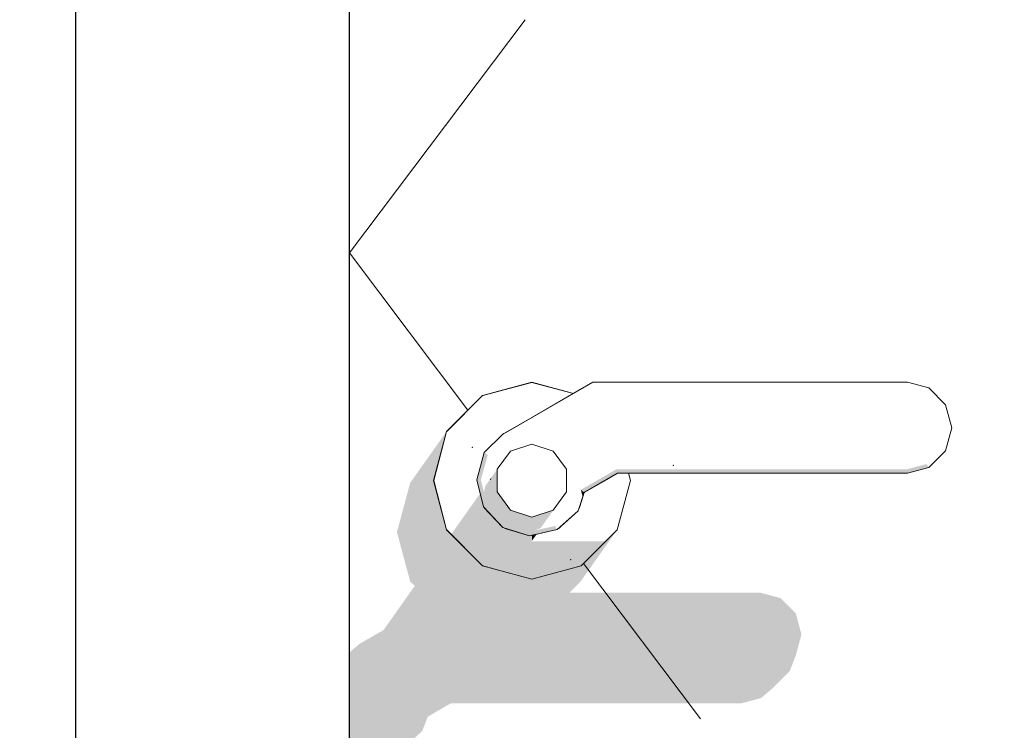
# Model space of a CAD drawing. Header units: millimetres. Extents: x -545704 to -529017, y -3380 to 6527.
# Tile 11 of 15: x -532410 to -532140, y 932 to 1126. Entities that reach past the tile are written whole.
import ezdxf

# ---------------------------------------------------------------- set-up
doc = ezdxf.new("R2010")
doc.units = ezdxf.units.MM
doc.header["$MEASUREMENT"] = 0
doc.linetypes.add('Wipeout_Contour', pattern=[1000, 0, -1000])
for name, color, linetype in [('4 - ZDIVO - STĚNY NOSNÉ.3D', 7, 'Continuous'), ('Otvory – Dveře', 7, 'Continuous'), ('Výplně - Povrchové', 7, 'Continuous')]:
    doc.layers.add(name, color=color, linetype=linetype)

# ---------------------------------------------------------------- blocks, each defined once
blk = doc.blocks.new('Řez_26', base_point=(-1697940.48, 0))
at = {"color": 254, "linetype": 'Wipeout_Contour', "lineweight": 0, "ltscale": 4255268.294333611}
blk.add_wipeout([(-531139.61, 2800), (-532644.22, 2800), (-532644.22, 0), (-532394.22, 0), (-532394.22, 2200), (-531444.22, 2200), (-531444.22, 0), (-531139.61, 0)], dxfattribs=at).dxf.layer = 'Výplně - Povrchové'
blk = doc.blocks.new('Řez_29', base_point=(-1697940.48, 0))
at = {"color": 254, "linetype": 'Wipeout_Contour', "lineweight": 0, "ltscale": 2129435.357397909}
blk.add_wipeout([(-532394.22, 0), (-532319.22, 0), (-532319.22, 2125), (-532394.22, 2125)], dxfattribs=at).dxf.layer = 'Výplně - Povrchové'
at = {"color": 254, "linetype": 'Wipeout_Contour', "lineweight": 0, "ltscale": 2128841.198474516}
blk.add_wipeout([(-532166.22, 1027), (-532252.47, 1027), (-532252.17, 1025.9), (-532166.37, 1025.9)], dxfattribs=at).dxf.layer = 'Výplně - Povrchové'
at = {"color": 254, "linetype": 'Wipeout_Contour', "lineweight": 0, "ltscale": 2128625.687286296}
blk.add_wipeout([(-532154.09, 1014.5), (-532155.78, 1020.82), (-532156.76, 1020.25), (-532155.22, 1014.5)], dxfattribs=at).dxf.layer = 'Výplně - Povrchové'
at = {"color": 254, "linetype": 'Wipeout_Contour', "lineweight": 0, "ltscale": 1596832.409831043}
blk.add_wipeout([(-532276.4, 1013.18), (-532276.77, 1013.08), (-532276.72, 1012.99)], dxfattribs=at).dxf.layer = 'Výplně - Povrchové'
at = {"color": 254, "linetype": 'Wipeout_Contour', "lineweight": 0, "ltscale": 1596855.741645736}
blk.add_wipeout([(-532284.32, 1000), (-532284.28, 1000), (-532284.3, 1000.07)], dxfattribs=at).dxf.layer = 'Výplně - Povrchové'
at = {"color": 254, "linetype": 'Wipeout_Contour', "lineweight": 0, "ltscale": 1596849.520761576}
blk.add_wipeout([(-532282.33, 992.58), (-532282.3, 992.45), (-532282.24, 992.48)], dxfattribs=at).dxf.layer = 'Výplně - Povrchové'
at = {"color": 254, "linetype": 'Wipeout_Contour', "lineweight": 0, "ltscale": 2129028.756364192}
blk.add_wipeout([(-532256.41, 992.18), (-532256.14, 992.45), (-532256.23, 992.5), (-532256.34, 992.39)], dxfattribs=at).dxf.layer = 'Výplně - Povrchové'
at = {"color": 254, "linetype": 'Wipeout_Contour', "lineweight": 0, "ltscale": 1596833.389152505}
blk.add_wipeout([(-532276.72, 987), (-532276.91, 987.06), (-532276.77, 986.92)], dxfattribs=at).dxf.layer = 'Výplně - Povrchové'
at = {"color": 254, "linetype": 'Wipeout_Contour', "lineweight": 0, "ltscale": 2129051.194573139}
blk.add_wipeout([(-532261.98, 986.84), (-532261.67, 986.92), (-532261.72, 987.01), (-532261.82, 986.98)], dxfattribs=at).dxf.layer = 'Výplně - Povrchové'
at = {"color": 254, "linetype": 'Wipeout_Contour', "lineweight": 0, "ltscale": 2129081.639140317}
blk.add_wipeout([(-532269.26, 985.01), (-532269.47, 984.97), (-532269.22, 984.9), (-532269.22, 985)], dxfattribs=at).dxf.layer = 'Výplně - Povrchové'
at = {"layer": 'Otvory – Dveře', "linetype": 'Continuous', "lineweight": 0, "true_color": 0x000000}
for points in [[(-532276.72, 987), (-532276.91, 987.06), (-532276.77, 986.92)], [(-532269.26, 985.01), (-532269.47, 984.97), (-532269.22, 984.9), (-532269.22, 985)]]:
    blk.add_hatch(color=18, dxfattribs=at).paths.add_polyline_path(points)
at = {"layer": 'Otvory – Dveře', "color": 7, "linetype": 'Continuous', "lineweight": 30}
blk.add_line((-532394.22, 0), (-532394.22, 2200), dxfattribs=at)
at = {"layer": 'Otvory – Dveře', "color": 181, "linetype": 'Continuous', "lineweight": 30, "true_color": 0x9e3eff}
blk.add_line((-532319.22, 0), (-532319.22, 2125), dxfattribs=at)
at = {"layer": 'Otvory – Dveře', "color": 5, "linetype": 'Continuous', "lineweight": 0, "true_color": 0x1c1cff}
blk.add_line((-532271.1, 1126.41), (-532319.22, 1062.5), dxfattribs=at)
at = {"color": 254, "linetype": 'Wipeout_Contour', "lineweight": 0, "ltscale": 2128840.675212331}
blk.add_wipeout([(-532166.37, 1025.9), (-532252.17, 1025.9), (-532251.46, 1023.25), (-532166.72, 1023.25)], dxfattribs=at).dxf.layer = 'Výplně - Povrchové'
at = {"color": 254, "linetype": 'Wipeout_Contour', "lineweight": 0, "ltscale": 2128637.766785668}
blk.add_wipeout([(-532155.78, 1020.82), (-532160.4, 1025.44), (-532160.97, 1024.46), (-532156.76, 1020.25)], dxfattribs=at).dxf.layer = 'Výplně - Povrchové'
at = {"color": 254, "linetype": 'Wipeout_Contour', "lineweight": 0, "ltscale": 1596833.767070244}
blk.add_wipeout([(-532276.77, 1013.08), (-532277.04, 1012.8), (-532276.72, 1012.99)], dxfattribs=at).dxf.layer = 'Výplně - Povrchové'
at = {"color": 254, "linetype": 'Wipeout_Contour', "lineweight": 0, "ltscale": 2128625.641633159}
blk.add_wipeout([(-532155.78, 1008.18), (-532154.09, 1014.5), (-532155.22, 1014.5), (-532156.76, 1008.75)], dxfattribs=at).dxf.layer = 'Výplně - Povrchové'
at = {"color": 254, "linetype": 'Wipeout_Contour', "lineweight": 0, "ltscale": 1596854.889679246}
blk.add_wipeout([(-532284.32, 1000), (-532283.89, 998.4), (-532284.28, 1000)], dxfattribs=at).dxf.layer = 'Výplně - Povrchové'
at = {"color": 254, "linetype": 'Wipeout_Contour', "lineweight": 0, "ltscale": 2129026.916285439}
blk.add_wipeout([(-532256.23, 992.5), (-532256.14, 992.45), (-532255.43, 995.12), (-532255.93, 993.62)], dxfattribs=at).dxf.layer = 'Výplně - Povrchové'
at = {"color": 254, "linetype": 'Wipeout_Contour', "lineweight": 0, "ltscale": 1596847.587362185}
blk.add_wipeout([(-532282.3, 992.45), (-532280.74, 990.9), (-532282.24, 992.48)], dxfattribs=at).dxf.layer = 'Výplně - Povrchové'
at = {"color": 254, "linetype": 'Wipeout_Contour', "lineweight": 0, "ltscale": 2129047.245165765}
blk.add_wipeout([(-532261.72, 987.01), (-532261.67, 986.92), (-532259.75, 988.84), (-532261.1, 987.62)], dxfattribs=at).dxf.layer = 'Výplně - Povrchové'
at = {"layer": 'Otvory – Dveře', "linetype": 'Continuous', "lineweight": 0, "true_color": 0x000000}
blk.add_hatch(color=18, dxfattribs=at).paths.add_polyline_path([(-532282.3, 992.45), (-532280.74, 990.9), (-532282.24, 992.48)])
at = {"color": 254, "linetype": 'Wipeout_Contour', "lineweight": 0, "ltscale": 2661379.550123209}
blk.add_wipeout([(-532269.22, 1026.9), (-532282.67, 1023.3), (-532276.77, 1013.08), (-532276.4, 1013.18), (-532269.22, 1017.32)], dxfattribs=at).dxf.layer = 'Výplně - Povrchové'
at = {"color": 254, "linetype": 'Wipeout_Contour', "lineweight": 0, "ltscale": 2128657.851010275}
blk.add_wipeout([(-532160.4, 1025.44), (-532166.22, 1027), (-532166.37, 1025.9), (-532160.97, 1024.46)], dxfattribs=at).dxf.layer = 'Výplně - Povrchové'
at = {"color": 254, "linetype": 'Wipeout_Contour', "lineweight": 0, "ltscale": 2128632.890099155}
blk.add_wipeout([(-532155.22, 1014.5), (-532156.76, 1020.25), (-532159.14, 1018.87), (-532157.97, 1014.5)], dxfattribs=at).dxf.layer = 'Výplně - Povrchové'
at = {"color": 254, "linetype": 'Wipeout_Contour', "lineweight": 0, "ltscale": 2128637.641427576}
blk.add_wipeout([(-532160.4, 1003.56), (-532155.78, 1008.18), (-532156.76, 1008.75), (-532160.97, 1004.54)], dxfattribs=at).dxf.layer = 'Výplně - Povrchové'
at = {"color": 254, "linetype": 'Wipeout_Contour', "lineweight": 0, "ltscale": 1596830.137304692}
blk.add_wipeout([(-532276.77, 986.92), (-532274.38, 986.28), (-532276.72, 987)], dxfattribs=at).dxf.layer = 'Výplně - Povrchové'
at = {"color": 254, "linetype": 'Wipeout_Contour', "lineweight": 0, "ltscale": 2129076.721881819}
blk.add_wipeout([(-532269.22, 985), (-532269.22, 984.9), (-532266.68, 985.58), (-532268.78, 985.12)], dxfattribs=at).dxf.layer = 'Výplně - Povrchové'
at = {"layer": 'Otvory – Dveře', "linetype": 'Continuous', "lineweight": 0, "true_color": 0x000000}
blk.add_hatch(color=18, dxfattribs=at).paths.add_polyline_path([(-532276.77, 986.92), (-532274.38, 986.28), (-532276.72, 987)])
at = {"color": 254, "linetype": 'Wipeout_Contour', "lineweight": 0, "ltscale": 1596798.779673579}
blk.add_wipeout([(-532269.22, 1026.9), (-532269.22, 1017.32), (-532257.89, 1023.87)], dxfattribs=at).dxf.layer = 'Výplně - Povrchové'
at = {"color": 254, "linetype": 'Wipeout_Contour', "lineweight": 0, "ltscale": 3725978.812458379}
blk.add_wipeout([(-532292.51, 1013.45), (-532282.29, 1007.56), (-532282.26, 1007.67), (-532277.14, 1012.75), (-532277.04, 1012.8), (-532276.77, 1013.08), (-532282.67, 1023.3)], dxfattribs=at).dxf.layer = 'Výplně - Povrchové'
at = {"color": 254, "linetype": 'Wipeout_Contour', "lineweight": 0, "ltscale": 2128642.959783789}
blk.add_wipeout([(-532156.76, 1020.25), (-532160.97, 1024.46), (-532162.34, 1022.08), (-532159.14, 1018.87)], dxfattribs=at).dxf.layer = 'Výplně - Povrchové'
at = {"color": 254, "linetype": 'Wipeout_Contour', "lineweight": 0, "ltscale": 2128632.852414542}
blk.add_wipeout([(-532156.76, 1008.75), (-532155.22, 1014.5), (-532157.97, 1014.5), (-532159.14, 1010.12)], dxfattribs=at).dxf.layer = 'Výplně - Povrchové'
at = {"layer": 'Otvory – Dveře', "color": 181, "linetype": 'Continuous', "lineweight": 0, "true_color": 0x9e3eff}
blk.add_line((-532154.09, 1014.5), (-532155.78, 1020.82), dxfattribs=at)
at = {"color": 254, "linetype": 'Wipeout_Contour', "lineweight": 0, "ltscale": 2129107.777584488}
blk.add_wipeout([(-532282.67, 1023.3), (-532269.22, 1026.9), (-532269.22, 1027), (-532282.72, 1023.38)], dxfattribs=at).dxf.layer = 'Výplně - Povrchové'
at = {"color": 254, "linetype": 'Wipeout_Contour', "lineweight": 0, "ltscale": 2128660.165003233}
blk.add_wipeout([(-532160.97, 1024.46), (-532166.37, 1025.9), (-532166.72, 1023.25), (-532162.34, 1022.08)], dxfattribs=at).dxf.layer = 'Výplně - Povrchové'
at = {"color": 254, "linetype": 'Wipeout_Contour', "lineweight": 0, "ltscale": 3726014.212197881}
blk.add_wipeout([(-532292.51, 1013.45), (-532296.12, 1000), (-532284.32, 1000), (-532284.3, 1000.07), (-532284.34, 1000.25), (-532282.38, 1007.25), (-532282.3, 1007.55)], dxfattribs=at).dxf.layer = 'Výplně - Povrchové'
at = {"layer": 'Otvory – Dveře', "color": 181, "linetype": 'Continuous', "lineweight": 0, "true_color": 0x9e3eff}
for p, q in [((-532160.4, 1025.44), (-532166.22, 1027)), ((-532155.78, 1020.82), (-532160.4, 1025.44))]:
    blk.add_line(p, q, dxfattribs=at)
at = {"layer": 'Otvory – Dveře', "color": 7, "linetype": 'Continuous', "lineweight": 0}
blk.add_point((-532285.56, 1009.13), dxfattribs=at)
at = {"color": 254, "linetype": 'Wipeout_Contour', "lineweight": 0, "ltscale": 2129058.048421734}
blk.add_wipeout([(-532269.22, 1026.9), (-532257.89, 1023.87), (-532257.78, 1023.93), (-532269.22, 1027)], dxfattribs=at).dxf.layer = 'Výplně - Povrchové'
at = {"color": 254, "linetype": 'Wipeout_Contour', "lineweight": 0, "ltscale": 2129154.404594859}
blk.add_wipeout([(-532292.51, 1013.45), (-532282.67, 1023.3), (-532282.72, 1023.38), (-532292.6, 1013.5)], dxfattribs=at).dxf.layer = 'Výplně - Povrchové'
at = {"color": 254, "linetype": 'Wipeout_Contour', "lineweight": 0, "ltscale": 3726011.958338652}
blk.add_wipeout([(-532284.32, 1000), (-532296.12, 1000), (-532292.51, 986.55), (-532282.3, 992.45), (-532282.33, 992.58), (-532282.5, 992.76), (-532283.89, 998.4)], dxfattribs=at).dxf.layer = 'Výplně - Povrchové'
at = {"layer": 'Otvory – Dveře', "color": 5, "linetype": 'Continuous', "lineweight": 0, "true_color": 0x1c1cff}
blk.add_line((-532286.74, 1019.36), (-532319.22, 1062.5), dxfattribs=at)
at = {"color": 254, "linetype": 'Wipeout_Contour', "lineweight": 0, "ltscale": 2129062.170070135}
blk.add_wipeout([(-532252.47, 1027), (-532277.14, 1012.75), (-532276.47, 1011.87), (-532252.17, 1025.9)], dxfattribs=at).dxf.layer = 'Výplně - Povrchové'
at = {"color": 254, "linetype": 'Wipeout_Contour', "lineweight": 0, "ltscale": 2129181.265760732}
blk.add_wipeout([(-532296.12, 1000), (-532292.51, 1013.45), (-532292.6, 1013.5), (-532296.22, 1000)], dxfattribs=at).dxf.layer = 'Výplně - Povrchové'
at = {"color": 254, "linetype": 'Wipeout_Contour', "lineweight": 0, "ltscale": 2129134.927497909}
blk.add_wipeout([(-532282.26, 1007.67), (-532284.34, 1000.25), (-532283.21, 1000.23), (-532281.28, 1007.09)], dxfattribs=at).dxf.layer = 'Výplně - Povrchové'
at = {"color": 254, "linetype": 'Wipeout_Contour', "lineweight": 0, "ltscale": 3725976.99435836}
blk.add_wipeout([(-532282.3, 992.45), (-532292.51, 986.55), (-532282.67, 976.7), (-532276.77, 986.92), (-532276.91, 987.06), (-532277.21, 987.15), (-532280.74, 990.9)], dxfattribs=at).dxf.layer = 'Výplně - Povrchové'
at = {"layer": 'Otvory – Dveře', "linetype": 'Continuous', "lineweight": 0, "true_color": 0x000000}
blk.add_hatch(color=18, dxfattribs=at).paths.add_polyline_path([(-532282.26, 1007.67), (-532284.34, 1000.25), (-532283.21, 1000.23), (-532281.28, 1007.09)])
at = {"color": 254, "linetype": 'Wipeout_Contour', "lineweight": 0, "ltscale": 2129181.164514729}
blk.add_wipeout([(-532292.51, 986.55), (-532296.12, 1000), (-532296.22, 1000), (-532292.6, 986.5)], dxfattribs=at).dxf.layer = 'Výplně - Povrchové'
at = {"color": 254, "linetype": 'Wipeout_Contour', "lineweight": 0, "ltscale": 3725919.401754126}
blk.add_wipeout([(-532282.67, 976.7), (-532269.22, 973.1), (-532269.22, 984.9), (-532269.47, 984.97), (-532269.84, 984.88), (-532274.38, 986.28), (-532276.77, 986.92)], dxfattribs=at).dxf.layer = 'Výplně - Povrchové'
at = {"layer": 'Otvory – Dveře', "color": 181, "linetype": 'Continuous', "lineweight": 0, "true_color": 0x9e3eff}
blk.add_line((-532292.6, 1013.5), (-532296.22, 1000), dxfattribs=at)
at = {"color": 254, "linetype": 'Wipeout_Contour', "lineweight": 0, "ltscale": 2129154.1279582}
blk.add_wipeout([(-532282.67, 976.7), (-532292.51, 986.55), (-532292.6, 986.5), (-532282.72, 976.62)], dxfattribs=at).dxf.layer = 'Výplně - Povrchové'
at = {"color": 254, "linetype": 'Wipeout_Contour', "lineweight": 0, "ltscale": 3725852.500133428}
blk.add_wipeout([(-532269.22, 984.9), (-532269.22, 973.1), (-532255.77, 976.7), (-532261.67, 986.92), (-532261.98, 986.84), (-532262.31, 986.54), (-532266.68, 985.58)], dxfattribs=at).dxf.layer = 'Výplně - Povrchové'
at = {"layer": 'Otvory – Dveře', "color": 181, "linetype": 'Continuous', "lineweight": 0, "true_color": 0x9e3eff}
blk.add_line((-532296.22, 1000), (-532292.6, 986.5), dxfattribs=at)
at = {"color": 254, "linetype": 'Wipeout_Contour', "lineweight": 0, "ltscale": 3725797.661420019}
blk.add_wipeout([(-532261.67, 986.92), (-532255.77, 976.7), (-532245.92, 986.55), (-532256.14, 992.45), (-532256.41, 992.18), (-532256.57, 991.7), (-532259.75, 988.84)], dxfattribs=at).dxf.layer = 'Výplně - Povrchové'
at = {"color": 254, "linetype": 'Wipeout_Contour', "lineweight": 0, "ltscale": 1596810.93335782}
blk.add_wipeout([(-532269.26, 985.01), (-532269.22, 985), (-532269.22, 985.02)], dxfattribs=at).dxf.layer = 'Výplně - Povrchové'
at = {"color": 254, "linetype": 'Wipeout_Contour', "lineweight": 0, "ltscale": 2129107.399678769}
blk.add_wipeout([(-532269.22, 973.1), (-532282.67, 976.7), (-532282.72, 976.62), (-532269.22, 973)], dxfattribs=at).dxf.layer = 'Výplně - Povrchové'
at = {"layer": 'Otvory – Dveře', "linetype": 'Continuous', "lineweight": 0, "true_color": 0x000000}
for points in [[(-532291.35, 985.25), (-532282.72, 976.62), (-532282.67, 976.7), (-532291.29, 985.33)], [(-532269.26, 985.01), (-532269.22, 985), (-532269.22, 985.02)], [(-532269.22, 973.1), (-532282.67, 976.7), (-532282.72, 976.62), (-532269.22, 973)]]:
    blk.add_hatch(color=18, dxfattribs=at).paths.add_polyline_path(points)
at = {"layer": 'Otvory – Dveře', "color": 7, "linetype": 'Continuous', "lineweight": 0}
blk.add_point((-532258.62, 978.33), dxfattribs=at)
at = {"color": 254, "linetype": 'Wipeout_Contour', "lineweight": 0, "ltscale": 5322701.581976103}
blk.add_wipeout([(-532269.22, 1010), (-532275.1, 1008.09), (-532278.73, 1003.09), (-532278.73, 996.91), (-532275.1, 991.91), (-532269.22, 990), (-532263.34, 991.91), (-532259.71, 996.91), (-532259.71, 1003.09), (-532263.34, 1008.09)], dxfattribs=at).dxf.layer = 'Výplně - Povrchové'
at = {"color": 254, "linetype": 'Wipeout_Contour', "lineweight": 0, "ltscale": 3193508.891549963}
blk.add_wipeout([(-532256.14, 992.45), (-532245.92, 986.55), (-532242.32, 1000), (-532249.23, 1000), (-532254.89, 996.73), (-532255.43, 995.12)], dxfattribs=at).dxf.layer = 'Výplně - Povrchové'
at = {"color": 254, "linetype": 'Wipeout_Contour', "lineweight": 0, "ltscale": 1596787.023503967}
blk.add_wipeout([(-532261.1, 987.62), (-532261.82, 986.98), (-532261.72, 987.01)], dxfattribs=at).dxf.layer = 'Výplně - Povrchové'
at = {"layer": 'Otvory – Dveře', "color": 181, "linetype": 'Continuous', "lineweight": 0, "true_color": 0x9e3eff}
blk.add_line((-532259.71, 1003.09), (-532263.34, 1008.09), dxfattribs=at)
at = {"color": 254, "linetype": 'Wipeout_Contour', "lineweight": 0, "ltscale": 2129058.876996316}
blk.add_wipeout([(-532252.17, 1025.9), (-532276.47, 1011.87), (-532274.84, 1009.74), (-532251.46, 1023.25)], dxfattribs=at).dxf.layer = 'Výplně - Povrchové'
at = {"color": 254, "linetype": 'Wipeout_Contour', "lineweight": 0, "ltscale": 2128984.357909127}
blk.add_wipeout([(-532249.23, 1000), (-532242.32, 1000), (-532242.85, 1002), (-532245.77, 1002)], dxfattribs=at).dxf.layer = 'Výplně - Povrchové'
at = {"color": 254, "linetype": 'Wipeout_Contour', "lineweight": 0, "ltscale": 1596771.047731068}
blk.add_wipeout([(-532256.34, 992.39), (-532256.23, 992.5), (-532255.93, 993.62)], dxfattribs=at).dxf.layer = 'Výplně - Povrchové'
at = {"color": 254, "linetype": 'Wipeout_Contour', "lineweight": 0, "ltscale": 2129121.57356665}
blk.add_wipeout([(-532282.5, 992.76), (-532277.21, 987.15), (-532276.61, 988.12), (-532281.5, 993.3)], dxfattribs=at).dxf.layer = 'Výplně - Povrchové'
at = {"color": 254, "linetype": 'Wipeout_Contour', "lineweight": 0, "ltscale": 1596809.453185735}
blk.add_wipeout([(-532269.22, 985.02), (-532269.22, 985), (-532268.78, 985.12)], dxfattribs=at).dxf.layer = 'Výplně - Povrchové'
at = {"color": 254, "linetype": 'Wipeout_Contour', "lineweight": 0, "ltscale": 2129053.492362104}
blk.add_wipeout([(-532255.77, 976.7), (-532269.22, 973.1), (-532269.22, 973), (-532255.72, 976.62)], dxfattribs=at).dxf.layer = 'Výplně - Povrchové'
at = {"layer": 'Otvory – Dveře', "linetype": 'Continuous', "lineweight": 0, "true_color": 0x000000}
for points in [[(-532282.5, 992.76), (-532277.21, 987.15), (-532276.61, 988.12), (-532281.5, 993.3)], [(-532255.77, 976.7), (-532269.22, 973.1), (-532269.22, 973), (-532255.72, 976.62)]]:
    blk.add_hatch(color=18, dxfattribs=at).paths.add_polyline_path(points)
at = {"layer": 'Otvory – Dveře', "color": 181, "linetype": 'Continuous', "lineweight": 0, "true_color": 0x9e3eff}
for p, q in [((-532269.22, 1027), (-532282.72, 1023.38)), ((-532257.78, 1023.93), (-532269.22, 1027)), ((-532166.22, 1027), (-532252.47, 1027)), ((-532263.34, 1008.09), (-532269.22, 1010)), ((-532292.6, 986.5), (-532282.72, 976.62)), ((-532282.72, 976.62), (-532269.22, 973))]:
    blk.add_line(p, q, dxfattribs=at)
at = {"color": 254, "linetype": 'Wipeout_Contour', "lineweight": 0, "ltscale": 2129121.028511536}
blk.add_wipeout([(-532277.14, 1012.75), (-532282.26, 1007.67), (-532281.28, 1007.09), (-532276.47, 1011.87)], dxfattribs=at).dxf.layer = 'Výplně - Povrchové'
at = {"color": 254, "linetype": 'Wipeout_Contour', "lineweight": 0, "ltscale": 2129068.352378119}
blk.add_wipeout([(-532269.84, 984.88), (-532262.31, 986.54), (-532262.83, 987.55), (-532269.79, 986.02)], dxfattribs=at).dxf.layer = 'Výplně - Povrchové'
at = {"layer": 'Otvory – Dveře', "linetype": 'Continuous', "lineweight": 0, "true_color": 0x000000}
blk.add_hatch(color=18, dxfattribs=at).paths.add_polyline_path([(-532269.84, 984.88), (-532262.31, 986.54), (-532262.83, 987.55), (-532269.79, 986.02)])
at = {"layer": 'Otvory – Dveře', "color": 181, "linetype": 'Continuous', "lineweight": 0, "true_color": 0x9e3eff}
blk.add_line((-532282.72, 1023.38), (-532292.6, 1013.5), dxfattribs=at)
at = {"color": 254, "linetype": 'Wipeout_Contour', "lineweight": 0, "ltscale": 2129135.340950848}
blk.add_wipeout([(-532284.34, 1000.25), (-532282.5, 992.76), (-532281.5, 993.3), (-532283.21, 1000.23)], dxfattribs=at).dxf.layer = 'Výplně - Povrchové'
at = {"color": 254, "linetype": 'Wipeout_Contour', "lineweight": 0, "ltscale": 2129006.863300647}
blk.add_wipeout([(-532245.92, 986.55), (-532255.77, 976.7), (-532255.72, 976.62), (-532245.84, 986.5)], dxfattribs=at).dxf.layer = 'Výplně - Povrchové'
at = {"layer": 'Otvory – Dveře', "linetype": 'Continuous', "lineweight": 0, "true_color": 0x000000}
for points in [[(-532284.34, 1000.25), (-532282.5, 992.76), (-532281.5, 993.3), (-532283.21, 1000.23)], [(-532269.22, 973.1), (-532255.77, 976.7), (-532259.61, 983.36), (-532269.22, 983.36)], [(-532259.61, 983.36), (-532255.77, 976.7), (-532249.12, 983.36)], [(-532249.12, 983.36), (-532255.77, 976.7), (-532255.72, 976.62), (-532248.98, 983.36)]]:
    blk.add_hatch(color=18, dxfattribs=at).paths.add_polyline_path(points)
at = {"layer": 'Otvory – Dveře', "color": 5, "linetype": 'Continuous', "lineweight": 0, "true_color": 0x1c1cff}
blk.add_line((-532222.98, 934.68), (-532255.05, 977.28), dxfattribs=at)
at = {"layer": 'Otvory – Dveře', "color": 181, "linetype": 'Continuous', "lineweight": 0, "true_color": 0x9e3eff}
blk.add_line((-532269.22, 973), (-532255.72, 976.62), dxfattribs=at)
at = {"color": 254, "linetype": 'Wipeout_Contour', "lineweight": 0, "ltscale": 2128980.000092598}
blk.add_wipeout([(-532242.32, 1000), (-532245.92, 986.55), (-532245.84, 986.5), (-532242.22, 1000)], dxfattribs=at).dxf.layer = 'Výplně - Povrchové'
at = {"color": 254, "linetype": 'Wipeout_Contour', "lineweight": 0, "ltscale": 2129042.835772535}
blk.add_wipeout([(-532262.31, 986.54), (-532256.57, 991.7), (-532257.52, 992.32), (-532262.83, 987.55)], dxfattribs=at).dxf.layer = 'Výplně - Povrchové'
at = {"color": 254, "linetype": 'Wipeout_Contour', "lineweight": 0, "ltscale": 2129097.174631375}
blk.add_wipeout([(-532277.21, 987.15), (-532269.84, 984.88), (-532269.79, 986.02), (-532276.61, 988.12)], dxfattribs=at).dxf.layer = 'Výplně - Povrchové'
at = {"layer": 'Otvory – Dveře', "linetype": 'Continuous', "lineweight": 0, "true_color": 0x000000}
blk.add_hatch(color=18, dxfattribs=at).paths.add_polyline_path([(-532277.21, 987.15), (-532269.84, 984.88), (-532269.79, 986.02), (-532276.61, 988.12)])
at = {"layer": 'Otvory – Dveře', "color": 181, "linetype": 'Continuous', "lineweight": 0, "true_color": 0x9e3eff}
blk.add_line((-532255.72, 976.62), (-532245.84, 986.5), dxfattribs=at)
at = {"color": 254, "linetype": 'Wipeout_Contour', "lineweight": 0, "ltscale": 2129127.740366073}
blk.add_wipeout([(-532281.28, 1007.09), (-532283.21, 1000.23), (-532280.47, 1000.18), (-532278.92, 1005.7)], dxfattribs=at).dxf.layer = 'Výplně - Povrchové'
at = {"color": 254, "linetype": 'Wipeout_Contour', "lineweight": 0, "ltscale": 2128973.912094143}
blk.add_wipeout([(-532242.75, 1002), (-532242.85, 1002), (-532242.32, 1000), (-532242.22, 1000)], dxfattribs=at).dxf.layer = 'Výplně - Povrchové'
at = {"color": 254, "linetype": 'Wipeout_Contour', "lineweight": 0, "ltscale": 2129115.442288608}
blk.add_wipeout([(-532276.47, 1011.87), (-532281.28, 1007.09), (-532278.92, 1005.7), (-532274.84, 1009.74)], dxfattribs=at).dxf.layer = 'Výplně - Povrchové'
at = {"color": 254, "linetype": 'Wipeout_Contour', "lineweight": 0, "ltscale": 2128829.721368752}
blk.add_wipeout([(-532246.06, 1003.1), (-532166.37, 1003.1), (-532166.72, 1005.75), (-532246.77, 1005.75)], dxfattribs=at).dxf.layer = 'Výplně - Povrchové'
at = {"color": 254, "linetype": 'Wipeout_Contour', "lineweight": 0, "ltscale": 2129116.214229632}
blk.add_wipeout([(-532281.5, 993.3), (-532276.61, 988.12), (-532275.16, 990.45), (-532279.1, 994.62)], dxfattribs=at).dxf.layer = 'Výplně - Povrchové'
at = {"color": 254, "linetype": 'Wipeout_Contour', "lineweight": 0, "ltscale": 2129069.878388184}
blk.add_wipeout([(-532269.79, 986.02), (-532262.83, 987.55), (-532264.08, 989.99), (-532269.68, 988.76)], dxfattribs=at).dxf.layer = 'Výplně - Povrchové'
at = {"layer": 'Otvory – Dveře', "linetype": 'Continuous', "lineweight": 0, "true_color": 0x000000}
blk.add_hatch(color=18, dxfattribs=at).paths.add_polyline_path([(-532281.5, 993.3), (-532276.61, 988.12), (-532275.16, 990.45), (-532279.1, 994.62)])
at = {"layer": 'Otvory – Dveře', "color": 181, "linetype": 'Continuous', "lineweight": 0, "true_color": 0x9e3eff}
for p, q in [((-532252.47, 1027), (-532277.14, 1012.75)), ((-532277.14, 1012.75), (-532282.26, 1007.67)), ((-532269.22, 1010), (-532275.1, 1008.09)), ((-532275.1, 1008.09), (-532278.73, 1003.09))]:
    blk.add_line(p, q, dxfattribs=at)
at = {"color": 254, "linetype": 'Wipeout_Contour', "lineweight": 0, "ltscale": 2128828.20469234}
blk.add_wipeout([(-532245.77, 1002), (-532166.22, 1002), (-532166.37, 1003.1), (-532246.06, 1003.1)], dxfattribs=at).dxf.layer = 'Výplně - Povrchové'
at = {"color": 254, "linetype": 'Wipeout_Contour', "lineweight": 0, "ltscale": 2129047.770635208}
blk.add_wipeout([(-532262.83, 987.55), (-532257.52, 992.32), (-532259.81, 993.83), (-532264.08, 989.99)], dxfattribs=at).dxf.layer = 'Výplně - Povrchové'
at = {"layer": 'Otvory – Dveře', "linetype": 'Continuous', "lineweight": 0, "true_color": 0x000000}
blk.add_hatch(color=18, dxfattribs=at).paths.add_polyline_path([(-532245.77, 1002), (-532166.22, 1002), (-532166.37, 1003.1), (-532246.06, 1003.1)])
at = {"layer": 'Otvory – Dveře', "color": 181, "linetype": 'Continuous', "lineweight": 0, "true_color": 0x9e3eff}
for p, q in [((-532242.22, 1000), (-532242.75, 1002)), ((-532261.82, 986.98), (-532261.72, 987.01)), ((-532261.72, 987.01), (-532261.1, 987.62))]:
    blk.add_line(p, q, dxfattribs=at)
at = {"layer": 'Otvory – Dveře', "color": 7, "linetype": 'Continuous', "lineweight": 0}
blk.add_point((-532230.42, 1004.14), dxfattribs=at)
at = {"color": 254, "linetype": 'Wipeout_Contour', "lineweight": 0, "ltscale": 2129128.094474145}
blk.add_wipeout([(-532283.21, 1000.23), (-532281.5, 993.3), (-532279.1, 994.62), (-532280.47, 1000.18)], dxfattribs=at).dxf.layer = 'Výplně - Povrchové'
at = {"color": 254, "linetype": 'Wipeout_Contour', "lineweight": 0, "ltscale": 2129095.099796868}
blk.add_wipeout([(-532276.61, 988.12), (-532269.79, 986.02), (-532269.68, 988.76), (-532275.16, 990.45)], dxfattribs=at).dxf.layer = 'Výplně - Povrchové'
at = {"layer": 'Otvory – Dveře', "linetype": 'Continuous', "lineweight": 0, "true_color": 0x000000}
for points in [[(-532282.34, 996.71), (-532281.5, 993.3), (-532279.1, 994.62), (-532280.47, 1000.18), (-532280.78, 1000.19), (-532282.07, 998.37)], [(-532280.26, 1000.93), (-532280.78, 1000.19), (-532280.47, 1000.18)], [(-532288.98, 988.59), (-532282.3, 992.45), (-532282.33, 992.58), (-532282.5, 992.76), (-532283.41, 996.47)], [(-532291.29, 985.33), (-532282.67, 976.7), (-532276.77, 986.92), (-532276.91, 987.06), (-532277.21, 987.15), (-532280.74, 990.9), (-532282.3, 992.45), (-532288.98, 988.59)], [(-532282.33, 992.58), (-532282.3, 992.45), (-532282.24, 992.48)], [(-532276.61, 988.12), (-532269.79, 986.02), (-532269.68, 988.76), (-532275.16, 990.45)], [(-532269.68, 988.76), (-532269.79, 986.02), (-532268.44, 986.32), (-532266.83, 986.97), (-532264.78, 989.84)], [(-532282.67, 976.7), (-532269.22, 973.1), (-532269.22, 983.36), (-532269.29, 983.36), (-532269.22, 983.46), (-532269.22, 984.9), (-532269.47, 984.97), (-532269.84, 984.88), (-532274.38, 986.28), (-532276.77, 986.92)], [(-532268.78, 985.12), (-532269.22, 985), (-532269.22, 984.9), (-532267.96, 985.24), (-532267.91, 985.31)], [(-532267.96, 985.24), (-532269.22, 984.9), (-532269.22, 983.46)], [(-532269.22, 985.02), (-532269.22, 985), (-532268.78, 985.12)]]:
    blk.add_hatch(color=18, dxfattribs=at).paths.add_polyline_path(points)
at = {"layer": 'Otvory – Dveře', "color": 181, "linetype": 'Continuous', "lineweight": 0, "true_color": 0x9e3eff}
for p, q in [((-532282.26, 1007.67), (-532284.34, 1000.25)), ((-532278.73, 1003.09), (-532278.73, 996.91)), ((-532284.34, 1000.25), (-532282.5, 992.76)), ((-532278.73, 996.91), (-532275.1, 991.91)), ((-532282.5, 992.76), (-532277.21, 987.15)), ((-532275.1, 991.91), (-532269.22, 990)), ((-532269.22, 990), (-532263.34, 991.91)), ((-532277.21, 987.15), (-532269.84, 984.88)), ((-532269.84, 984.88), (-532262.31, 986.54)), ((-532269.26, 985.01), (-532269.22, 985)), ((-532269.22, 985), (-532268.78, 985.12))]:
    blk.add_line(p, q, dxfattribs=at)
at = {"color": 254, "linetype": 'Wipeout_Contour', "lineweight": 0, "ltscale": 2129010.519387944}
blk.add_wipeout([(-532255.8, 997.47), (-532246.06, 1003.1), (-532246.77, 1005.75), (-532257.99, 999.26)], dxfattribs=at).dxf.layer = 'Výplně - Povrchové'
at = {"color": 254, "linetype": 'Wipeout_Contour', "lineweight": 0, "ltscale": 2128657.680383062}
blk.add_wipeout([(-532166.22, 1002), (-532160.4, 1003.56), (-532160.97, 1004.54), (-532166.37, 1003.1)], dxfattribs=at).dxf.layer = 'Výplně - Povrchové'
at = {"layer": 'Otvory – Dveře', "linetype": 'Continuous', "lineweight": 0, "true_color": 0x000000}
blk.add_hatch(color=18, dxfattribs=at).paths.add_polyline_path([(-532166.22, 1002), (-532160.4, 1003.56), (-532160.97, 1004.54), (-532166.37, 1003.1)])
at = {"color": 254, "linetype": 'Wipeout_Contour', "lineweight": 0, "ltscale": 2129006.333336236}
blk.add_wipeout([(-532254.89, 996.73), (-532245.77, 1002), (-532246.06, 1003.1), (-532255.8, 997.47)], dxfattribs=at).dxf.layer = 'Výplně - Povrchové'
at = {"layer": 'Otvory – Dveře', "linetype": 'Continuous', "lineweight": 0, "true_color": 0x000000}
blk.add_hatch(color=18, dxfattribs=at).paths.add_polyline_path([(-532254.89, 996.73), (-532245.77, 1002), (-532246.06, 1003.1), (-532255.8, 997.47)])
at = {"layer": 'Otvory – Dveře', "color": 181, "linetype": 'Continuous', "lineweight": 0, "true_color": 0x9e3eff}
blk.add_line((-532245.84, 986.5), (-532242.22, 1000), dxfattribs=at)
at = {"color": 254, "linetype": 'Wipeout_Contour', "lineweight": 0, "ltscale": 2128642.855027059}
blk.add_wipeout([(-532160.97, 1004.54), (-532156.76, 1008.75), (-532159.14, 1010.12), (-532162.34, 1006.92)], dxfattribs=at).dxf.layer = 'Výplně - Povrchové'
at = {"layer": 'Otvory – Dveře', "color": 181, "linetype": 'Continuous', "lineweight": 0, "true_color": 0x9e3eff}
blk.add_line((-532155.78, 1008.18), (-532154.09, 1014.5), dxfattribs=at)
at = {"color": 254, "linetype": 'Wipeout_Contour', "lineweight": 0, "ltscale": 2128660.021596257}
blk.add_wipeout([(-532166.37, 1003.1), (-532160.97, 1004.54), (-532162.34, 1006.92), (-532166.72, 1005.75)], dxfattribs=at).dxf.layer = 'Výplně - Povrchové'
at = {"color": 254, "linetype": 'Wipeout_Contour', "lineweight": 0, "ltscale": 2129034.874655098}
blk.add_wipeout([(-532257.52, 992.32), (-532255.8, 997.47), (-532257.99, 999.26), (-532259.81, 993.83)], dxfattribs=at).dxf.layer = 'Výplně - Povrchové'
at = {"layer": 'Otvory – Dveře', "linetype": 'Continuous', "lineweight": 0, "true_color": 0x000000}
blk.add_hatch(color=18, dxfattribs=at).paths.add_polyline_path([(-532280.26, 1000.93), (-532280.47, 1000.18), (-532279.1, 994.62), (-532275.16, 990.45), (-532269.68, 988.76), (-532264.78, 989.84), (-532262.22, 993.35), (-532259.87, 996.68), (-532263.34, 991.91), (-532269.22, 990), (-532275.1, 991.91), (-532278.73, 996.91), (-532278.73, 1003.08), (-532278.89, 1002.86)])
at = {"layer": 'Otvory – Dveře', "color": 181, "linetype": 'Continuous', "lineweight": 0, "true_color": 0x9e3eff}
for p, q in [((-532160.4, 1003.56), (-532155.78, 1008.18)), ((-532259.71, 996.91), (-532259.71, 1003.09)), ((-532245.77, 1002), (-532166.22, 1002)), ((-532166.22, 1002), (-532160.4, 1003.56)), ((-532263.34, 991.91), (-532259.71, 996.91))]:
    blk.add_line(p, q, dxfattribs=at)
at = {"color": 254, "linetype": 'Wipeout_Contour', "lineweight": 0, "ltscale": 2129028.509781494}
blk.add_wipeout([(-532256.57, 991.7), (-532254.89, 996.73), (-532255.8, 997.47), (-532257.52, 992.32)], dxfattribs=at).dxf.layer = 'Výplně - Povrchové'
at = {"layer": 'Otvory – Dveře', "linetype": 'Continuous', "lineweight": 0, "true_color": 0x000000}
for points in [[(-532316.55, 955.18), (-532319.22, 952.88), (-532319.22, 921.03), (-532318.22, 920.7), (-532313.83, 922.13), (-532308.21, 923.37), (-532305.04, 926.11), (-532299.31, 931.26), (-532297.75, 935.27), (-532291.45, 938.91), (-532211.76, 938.91), (-532206.36, 940.36), (-532203.14, 943.12), (-532198.51, 947.75), (-532196.85, 952.07), (-532195.31, 957.81), (-532196.85, 963.56), (-532201.05, 967.77), (-532206.45, 969.22), (-532258.98, 969.22), (-532255.84, 972.36), (-532245.84, 986.5), (-532255.72, 976.62), (-532269.22, 973), (-532282.72, 976.62), (-532292.6, 986.5), (-532296.22, 1000), (-532292.6, 1013.5), (-532302.6, 999.36), (-532306.22, 985.86), (-532302.6, 972.36), (-532301.35, 971.1), (-532309.88, 959.03)], [(-532254.89, 996.73), (-532255.8, 997.47), (-532255.28, 995.55)], [(-532256.34, 992.39), (-532256.23, 992.5), (-532255.93, 993.62)]]:
    blk.add_hatch(color=18, dxfattribs=at).paths.add_polyline_path(points)
at = {"layer": 'Otvory – Dveře', "color": 181, "linetype": 'Continuous', "lineweight": 0, "true_color": 0x9e3eff}
for p, q in [((-532254.89, 996.73), (-532245.77, 1002)), ((-532256.57, 991.7), (-532254.89, 996.73)), ((-532256.23, 992.5), (-532255.93, 993.62)), ((-532262.31, 986.54), (-532256.57, 991.7)), ((-532256.34, 992.39), (-532256.23, 992.5))]:
    blk.add_line(p, q, dxfattribs=at)

msp = doc.modelspace()

# ---------------------------------------------------------------- block references
at = {"layer": '4 - ZDIVO - STĚNY NOSNÉ.3D', "lineweight": 0}
msp.add_blockref('Řez_26', (-1697940.48, 0), dxfattribs=at)

# ---------------------------------------------------------------- next in the draw order: block references
at = {"layer": 'Otvory – Dveře', "lineweight": 0}
msp.add_blockref('Řez_29', (-1697940.48, 0), dxfattribs=at)

doc.saveas('drawing.dxf')
